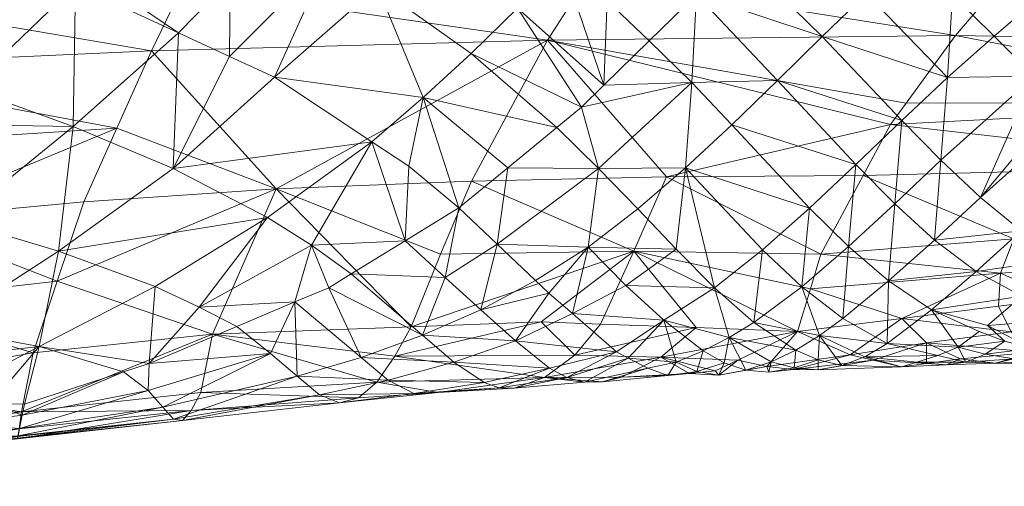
# Model space of a CAD drawing. Header units: millimetres. Extents: x -10 to 98, y -33 to 12.
# Tile 18 of 36: x 40 to 52, y -3 to 3. Entities that reach past the tile are written whole.
import ezdxf

# ---------------------------------------------------------------- set-up
doc = ezdxf.new("R2010")
doc.units = ezdxf.units.MM
doc.layers.add('G-IMPT', color=8, linetype='Continuous')

# ---------------------------------------------------------------- blocks, each defined once
blk = doc.blocks.new('AJsmall2 - 3D View - _3D__dwg_AJsmall_AJsmall_193151 - AJsmall_AJsmall_193151-193211-_3D_-3459-View 1')
at = {"layer": 'G-IMPT', "lineweight": 9}
mesh = blk.add_polyface(dxfattribs=at)
corners = [(51.036, 7.745, 106.805), (49.33, 7.78, 107.907), (49.312, 7.755, 107.082), (50.384, 8.257, 88.86), (49.306, 7.315, 87.929), (48.9, 7.646, 88.177), (49.905, 6.826, 87.563), (47.95, 7.762, 107.3), (47.128, 7.767, 107.432), (46.314, 7.461, 103.986), (49.112, 7.446, 103.664), (43.341, 7.099, 102.647), (48.697, 6.776, 100.44), (48.943, 7.163, 102.031), (51.925, 7.432, 103.439), (47.383, 3.284, 86.141), (47.673, 3.568, 86.193), (48.801, 3.601, 86.207), (47.603, 2.495, 86.192), (49.947, 5.803, 86.935), (51.05, 4.747, 86.475), (49.393, 5.258, 86.666), (50.479, 4.193, 86.329), (48.862, 4.736, 86.407), (49.903, 3.626, 86.24), (48.255, 4.14, 86.298), (48.72, 2.503, 86.243), (49.317, 3.058, 86.213), (50.912, 2.548, 86.267), (47.713, 4.654, 86.34), (46.54, 5.614, 86.62), (47.137, 5.147, 86.468), (46.561, 4.559, 86.261), (47.067, 3.024, 86.149), (45.966, 3.976, 86.119), (48.044, 8.174, 88.733), (47.635, 6.751, 87.365), (48.243, 6.289, 87.083), (48.83, 5.796, 86.831), (50.496, 6.344, 87.202), (47.007, 7.173, 87.674), (46.47, 6.624, 87.202), (52.192, 4.206, 94.474), (47.465, 4.957, 95.997), (46.946, 4.145, 94.671), (43.132, 6.743, 100.923), (48.364, 6.28, 98.895), (54.116, 6.457, 99.239), (53.332, 5.544, 96.922), (47.948, 5.676, 97.409), (53.419, 5.645, 97.179), (51.558, 3.337, 93.261), (48.479, 2.386, 92.203), (51.356, 3.06, 92.875)]
mesh.append_faces([[corners[k] for k in face] for face in [(0, 1, 2), (3, 4, 5), (6, 4, 3), (7, 8, 9), (7, 9, 10), (7, 10, 2), (11, 12, 13), (2, 10, 0), (10, 11, 13), (14, 10, 13), (15, 16, 17), (15, 17, 18), (19, 20, 21), (21, 20, 22), (21, 22, 23), (23, 22, 24), (23, 24, 17), (23, 17, 25), (16, 25, 17), (26, 17, 27), (27, 17, 24), (27, 24, 28), (23, 25, 29), (29, 25, 16), (30, 31, 32), (15, 33, 34), (15, 32, 16), (16, 32, 31), (16, 31, 29), (35, 5, 36), (36, 5, 37), (37, 5, 4), (38, 37, 4), (38, 4, 6), (38, 6, 39), (39, 19, 38), (38, 19, 21), (38, 21, 23), (38, 23, 29), (37, 38, 29), (37, 29, 31), (36, 37, 31), (36, 31, 30), (36, 40, 35), (40, 36, 41), (42, 43, 44), (45, 46, 12), (12, 46, 47), (43, 48, 49), (49, 50, 46), (44, 51, 42), (44, 52, 53), (44, 53, 51)]])
mesh = blk.add_polyface(dxfattribs=at)
corners = [(53.665, 0.557, 87.082), (53.047, 0.852, 86.924), (53.614, 1.335, 86.569), (53.543, 3.351, 86.246), (53.208, 3.685, 86.308), (53.27, 4.696, 86.497), (52.691, 4.2, 86.403), (52.156, 4.732, 86.501), (53.308, 5.688, 86.906), (52.745, 6.224, 87.192), (51.617, 5.258, 86.713), (53.86, 5.156, 86.673), (50.461, 1.392, 90.927), (50.327, 0.946, 90.391), (52.774, 1.147, 90.505), (52.747, 0.722, 89.978), (53.517, 0.818, 90.052), (51.505, 0.566, 89.86), (52.944, 1.589, 91.015), (51.005, 2.405, 92.11), (56.016, 2.53, 92.049), (51.356, 3.06, 92.875), (56.713, 3.339, 93.139), (51.558, 3.337, 93.261), (52.192, 4.206, 94.474), (50.816, 1.49, 86.524), (50.316, 1.985, 86.353), (50.912, 2.548, 86.267), (51.412, 2.038, 86.341), (51.503, 3.113, 86.242), (52.092, 3.666, 86.275), (52.006, 2.6, 86.255), (52.514, 2.122, 86.318), (53.722, 3.2, 86.25), (51.887, 0.674, 87.012), (51.317, 0.242, 87.457), (51.334, 1.048, 86.751), (52.459, 1.168, 86.673), (51.923, 1.571, 86.479), (53.04, 1.694, 86.439), (49.947, 5.803, 86.935), (51.05, 4.747, 86.475), (50.479, 4.193, 86.329), (49.903, 3.626, 86.24), (50.743, 0.566, 87.109), (50.216, 0.973, 86.785), (52.605, 0.475, 87.2), (47.465, 4.957, 95.997), (52.815, 4.937, 95.812), (53.332, 5.544, 96.922)]
mesh.append_faces([[corners[k] for k in face] for face in [(0, 1, 2), (3, 4, 5), (4, 6, 5), (5, 6, 7), (8, 5, 7), (9, 7, 10), (8, 11, 5), (12, 13, 14), (14, 15, 16), (17, 15, 14), (13, 17, 14), (12, 18, 19), (19, 18, 20), (19, 20, 21), (21, 22, 23), (12, 14, 18), (22, 24, 23), (25, 26, 27), (25, 27, 28), (29, 30, 31), (31, 30, 4), (31, 4, 32), (32, 4, 3), (32, 3, 33), (34, 35, 36), (37, 34, 36), (37, 36, 38), (39, 37, 38), (30, 7, 6), (30, 6, 4), (40, 10, 41), (10, 7, 41), (41, 7, 30), (41, 30, 42), (42, 30, 29), (42, 29, 43), (44, 45, 25), (44, 25, 36), (36, 25, 28), (36, 28, 38), (37, 39, 2), (37, 2, 1), (34, 37, 1), (34, 1, 46), (27, 43, 29), (27, 29, 28), (28, 29, 31), (28, 31, 38), (38, 31, 32), (38, 32, 39), (39, 32, 33), (47, 24, 48), (47, 48, 49)]])
mesh = blk.add_polyface(dxfattribs=at)
corners = [(56.49, 1.303, 86.507), (55.899, 1.651, 86.426), (57.097, 2.42, 86.218), (57.064, 1.09, 86.612), (56.013, 3.207, 86.232), (57.303, 3.942, 86.341), (58.391, 3.093, 86.192), (55.856, 3.118, 86.219), (54.766, 2.319, 86.273), (58.22, 1.736, 86.299), (54.183, 1.821, 86.423), (53.614, 1.335, 86.569), (55.322, 1.175, 86.616), (54.812, 0.748, 86.904), (53.665, 0.557, 87.082), (56.575, 0.704, 86.873), (53.543, 3.351, 86.246), (53.27, 4.696, 86.497), (54.324, 3.682, 86.283), (53.722, 3.2, 86.25), (56.186, 4.919, 86.617), (54.939, 4.137, 86.366), (55.057, 5.946, 87.087), (53.86, 5.156, 86.673), (54.251, 2.754, 86.261), (57.477, 5.534, 86.902), (57.698, 4.167, 86.375), (52.815, 4.937, 95.812), (57.465, 4.117, 94.321), (58.214, 4.836, 95.603), (52.192, 4.206, 94.474), (58.904, 5.489, 96.972), (53.419, 5.645, 97.179), (53.332, 5.544, 96.922), (52.944, 1.589, 91.015), (55.452, 1.708, 91.055), (56.016, 2.53, 92.049), (52.774, 1.147, 90.505), (53.517, 0.818, 90.052), (55.259, 1.313, 90.585), (57.517, 0.996, 90.16), (57.702, 1.004, 90.165), (57.926, 1.733, 91.044), (55.159, 0.891, 90.096), (51.356, 3.06, 92.875), (56.713, 3.339, 93.139), (58.54, 2.491, 92.009), (53.04, 1.694, 86.439)]
mesh.append_faces([[corners[k] for k in face] for face in [(0, 1, 2), (0, 2, 3), (4, 5, 6), (4, 6, 2), (7, 2, 1), (7, 1, 8), (9, 3, 2), (10, 8, 1), (11, 10, 12), (11, 12, 13), (11, 13, 14), (1, 0, 15), (15, 0, 3), (10, 1, 12), (12, 1, 15), (16, 17, 18), (16, 18, 19), (5, 4, 20), (20, 4, 21), (20, 21, 22), (22, 21, 23), (21, 7, 8), (21, 8, 24), (20, 25, 26), (20, 26, 5), (17, 23, 21), (17, 21, 18), (24, 18, 21), (18, 24, 19), (27, 28, 29), (28, 27, 30), (31, 32, 29), (29, 32, 33), (29, 33, 27), (34, 35, 36), (37, 38, 39), (40, 41, 42), (39, 40, 42), (40, 39, 43), (38, 43, 39), (44, 36, 45), (39, 34, 37), (34, 39, 35), (42, 35, 39), (35, 42, 36), (36, 42, 46), (36, 46, 45), (46, 28, 45), (30, 45, 28), (24, 8, 10), (24, 10, 47), (10, 11, 47), (47, 19, 24)]])
mesh = blk.add_polyface(dxfattribs=at)
corners = [(40.878, 4.853, 85.841), (41.045, 5.026, 85.922), (42.202, 4.24, 85.861), (40.33, 0.123, 90.517), (42.638, 0.363, 90.494), (40.64, 1.046, 91.409), (43.456, 2.235, 92.383), (40.984, 2.065, 92.394), (40.183, -0.635, 89.641), (37.225, 1.532, 85.033), (38.017, 2.209, 85.124), (39.355, 1.822, 85.39), (39.02, 3.066, 85.24), (39.496, 3.524, 85.394), (40.845, 3.034, 85.535), (37.805, 0.665, 85.48), (39.125, 0.44, 85.91), (38.387, -0.027, 86.093), (40.41, 0.202, 86.333), (41.825, -0.013, 86.817), (41.493, -0.122, 86.88), (40.221, -0.537, 87.12), (39.065, -0.498, 86.772), (36.466, 0.945, 85.116), (40.657, 1.429, 85.719), (42.133, 2.493, 85.726), (41.9, 0.977, 86.093), (39.457, 5.297, 85.878), (41.855, 4.01, 94.796), (42.246, 4.828, 96.22), (37.509, 4.75, 96.27), (37.209, 3.797, 94.734), (42.478, 5.314, 97.065), (37.668, 5.556, 97.938), (38.589, 1.843, 92.308), (41.409, 3.014, 93.567), (36.79, 2.723, 93.345), (36.304, 1.563, 92.122), (36.558, -0.523, 90.303), (37.94, -0.286, 90.381), (38.189, 0.765, 91.3), (36.68, 2.585, 84.791), (37.379, 5.079, 85.463), (37.998, 5.752, 85.916), (38.141, 3.966, 85.201), (36.722, 4.388, 85.084), (35.882, 5.453, 85.462)]
mesh.append_faces([[corners[k] for k in face] for face in [(0, 1, 2), (3, 4, 5), (5, 6, 7), (8, 4, 3), (9, 10, 11), (12, 13, 14), (15, 16, 17), (17, 16, 18), (19, 20, 18), (18, 20, 21), (18, 22, 17), (17, 23, 15), (10, 12, 11), (11, 12, 14), (11, 14, 24), (24, 14, 25), (13, 0, 14), (14, 0, 2), (14, 2, 25), (26, 19, 18), (26, 18, 24), (24, 18, 16), (24, 16, 11), (11, 16, 15), (11, 15, 9), (9, 15, 23), (1, 0, 27), (28, 29, 30), (30, 31, 28), (30, 29, 32), (30, 32, 33), (5, 7, 34), (34, 7, 35), (36, 34, 35), (34, 36, 37), (38, 39, 40), (40, 39, 3), (40, 3, 5), (31, 36, 35), (31, 35, 28), (5, 34, 40), (40, 34, 37), (41, 10, 9), (42, 43, 27), (42, 27, 44), (42, 44, 45), (45, 44, 41), (12, 10, 41), (12, 41, 44), (13, 12, 44), (13, 44, 27), (13, 27, 0), (46, 43, 42)]])
mesh = blk.add_polyface(dxfattribs=at)
corners = [(46.298, 1.523, 86.405), (45.808, 1.987, 86.183), (46.437, 2.505, 86.166), (42.865, 4.925, 86.08), (42.202, 4.24, 85.861), (41.045, 5.026, 85.922), (42.856, 3.937, 85.871), (44.128, 5.211, 86.295), (43.434, 3.669, 85.88), (45.348, 3.409, 86.026), (44.688, 2.84, 86.001), (44.762, 4.832, 86.214), (45.966, 3.976, 86.119), (46.561, 4.559, 86.261), (47.067, 3.024, 86.149), (47.383, 3.284, 86.141), (45.161, 2.527, 86.047), (45.352, 5.442, 86.473), (46.946, 4.145, 94.671), (47.465, 4.957, 95.997), (42.246, 4.828, 96.22), (41.855, 4.01, 94.796), (45.572, 1.393, 91.295), (45.968, 2.333, 92.315), (43.456, 2.235, 92.383), (40.64, 1.046, 91.409), (42.638, 0.363, 90.494), (40.984, 2.065, 92.394), (41.409, 3.014, 93.567), (45.195, 0.458, 90.317), (48.058, 1.432, 91.13), (44.132, 0.961, 86.404), (44.423, 1.139, 86.366), (45.339, 0.349, 86.977), (45.117, 1.564, 86.274), (45.629, 1.094, 86.472), (46.09, 0.674, 86.788), (46.793, 1.055, 86.629), (46.965, 0.892, 86.707), (42.133, 2.493, 85.726), (43.91, 1.506, 86.15), (43.698, 0.777, 86.482), (42.468, 0.708, 86.318), (43.347, 1.864, 85.988), (41.9, 0.977, 86.093), (40.657, 1.429, 85.719)]
mesh.append_faces([[corners[k] for k in face] for face in [(0, 1, 2), (3, 4, 5), (4, 3, 6), (6, 3, 7), (6, 7, 8), (9, 10, 8), (9, 8, 11), (9, 11, 12), (13, 12, 11), (14, 2, 9), (14, 9, 12), (15, 12, 13), (2, 1, 9), (9, 1, 16), (9, 16, 10), (11, 17, 13), (7, 11, 8), (18, 19, 20), (18, 20, 21), (22, 23, 24), (25, 26, 24), (27, 24, 28), (24, 23, 18), (24, 18, 21), (24, 21, 28), (24, 26, 29), (24, 29, 22), (30, 22, 29), (22, 30, 23), (31, 32, 33), (32, 34, 35), (32, 35, 33), (34, 1, 35), (35, 1, 0), (35, 0, 36), (36, 0, 37), (36, 37, 38), (39, 8, 10), (40, 32, 31), (40, 31, 41), (40, 41, 42), (40, 42, 43), (43, 42, 44), (43, 44, 45), (1, 34, 16), (10, 16, 34), (45, 39, 43), (10, 43, 39), (43, 10, 40), (40, 10, 34), (40, 34, 32), (39, 4, 6), (39, 6, 8)]])
mesh = blk.add_polyface(dxfattribs=at)
corners = [(47.383, 3.284, 86.141), (47.603, 2.495, 86.192), (47.067, 3.024, 86.149), (47.267, 0.628, 86.962), (46.965, 0.892, 86.707), (47.471, 1.482, 86.434), (48.72, 2.503, 86.243), (49.094, 0.961, 86.769), (48.601, 1.456, 86.51), (48.107, 1.974, 86.318), (46.793, 1.055, 86.629), (46.298, 1.523, 86.405), (46.437, 2.505, 86.166), (48.95, 0.149, 87.492), (48.603, 0.004, 87.682), (48.443, 0.541, 87.051), (47.985, 0.055, 87.605), (47.832, 0.134, 87.438), (48.772, -0.143, 88.476), (48.495, -0.171, 88.164), (48.868, -0.116, 87.962), (48.237, -0.076, 87.88), (47.956, 0.99, 86.696), (48.801, 3.601, 86.207), (46.865, 0.521, 90.202), (47.629, 0.492, 90.093), (48.058, 1.432, 91.13), (48.858, 0.447, 89.918), (45.968, 2.333, 92.315), (48.479, 2.386, 92.203), (46.946, 4.145, 94.671), (46.533, 0.276, 87.168), (48.403, 0.065, 89.417), (47.297, 0.091, 89.623), (46.908, -0.195, 89.069), (47.897, -0.193, 88.822), (47.196, -0.196, 87.901), (47.422, -0.254, 88.198), (47.655, -0.25, 88.509), (49.105, -0.108, 88.851), (46.324, -0.328, 88.174), (46.973, -0.074, 87.63), (46.516, -0.333, 88.47)]
mesh.append_faces([[corners[k] for k in face] for face in [(0, 1, 2), (3, 4, 5), (6, 7, 8), (6, 8, 9), (4, 10, 5), (5, 10, 11), (1, 5, 11), (1, 11, 12), (1, 12, 2), (13, 14, 15), (15, 14, 16), (15, 16, 17), (18, 19, 20), (20, 19, 14), (14, 19, 21), (14, 21, 16), (5, 22, 3), (3, 22, 15), (3, 15, 17), (7, 15, 22), (7, 22, 8), (8, 22, 5), (8, 5, 9), (9, 5, 1), (6, 9, 1), (23, 6, 1), (24, 25, 26), (25, 27, 26), (28, 26, 29), (28, 29, 30), (31, 3, 17), (32, 33, 34), (32, 34, 35), (33, 32, 27), (33, 27, 25), (25, 24, 33), (36, 16, 37), (37, 16, 21), (37, 21, 38), (38, 21, 19), (35, 18, 32), (32, 18, 39), (40, 41, 36), (42, 36, 37), (42, 37, 34), (34, 37, 38), (34, 38, 35), (35, 38, 19), (35, 19, 18), (31, 4, 3), (17, 41, 31), (41, 17, 36), (36, 17, 16)]])
mesh = blk.add_polyface(dxfattribs=at)
corners = [(50.84, 0.097, 89.091), (50.163, 0.398, 89.732), (49.766, -0.052, 88.892), (48.868, -0.116, 87.962), (48.603, 0.004, 87.682), (48.95, 0.149, 87.492), (49.713, 1.447, 86.521), (48.72, 2.503, 86.243), (50.316, 1.985, 86.353), (49.317, 3.058, 86.213), (50.912, 2.548, 86.267), (49.094, 0.961, 86.769), (50.444, 0.347, 87.311), (50.427, 0.034, 87.77), (50.139, 0.158, 87.536), (50.117, -0.072, 88.046), (49.825, 0.008, 87.778), (49.793, -0.127, 88.323), (50.733, -0.042, 88.008), (50.428, -0.095, 88.314), (50.109, -0.093, 88.616), (49.394, 0.03, 89.092), (49.105, -0.108, 88.851), (49.148, -0.164, 88.266), (51.134, 0.028, 88.761), (49.281, 0.319, 87.299), (49.6, 0.514, 87.111), (50.216, 0.973, 86.785), (50.816, 1.49, 86.524), (49.497, -0.1, 88.026), (49.217, -0.005, 87.746), (50.743, 0.566, 87.109), (48.772, -0.143, 88.476), (48.443, 0.541, 87.051), (48.058, 1.432, 91.13), (48.858, 0.447, 89.918), (50.327, 0.946, 90.391), (50.461, 1.392, 90.927), (48.479, 2.386, 92.203), (51.005, 2.405, 92.11), (51.356, 3.06, 92.875), (48.403, 0.065, 89.417)]
mesh.append_faces([[corners[k] for k in face] for face in [(0, 1, 2), (3, 4, 5), (6, 7, 8), (8, 7, 9), (8, 9, 10), (6, 11, 7), (12, 13, 14), (14, 13, 15), (14, 15, 16), (16, 15, 17), (12, 18, 13), (13, 18, 19), (13, 19, 15), (15, 19, 20), (15, 20, 17), (21, 22, 23), (24, 20, 19), (25, 11, 26), (26, 11, 6), (26, 6, 27), (27, 6, 8), (27, 8, 28), (1, 21, 2), (2, 21, 23), (2, 23, 29), (29, 23, 30), (29, 30, 25), (2, 20, 0), (20, 2, 17), (29, 17, 2), (17, 29, 16), (16, 29, 25), (14, 16, 25), (14, 25, 26), (12, 14, 26), (12, 26, 27), (12, 27, 31), (22, 32, 23), (23, 32, 3), (23, 3, 30), (30, 3, 5), (30, 5, 25), (25, 5, 33), (25, 33, 11), (34, 35, 1), (34, 1, 36), (36, 37, 34), (34, 37, 38), (38, 37, 39), (38, 39, 40), (41, 21, 1), (41, 1, 35), (41, 22, 21)]])
mesh = blk.add_polyface(dxfattribs=at)
corners = [(45.195, 0.458, 90.317), (46.865, 0.521, 90.202), (48.058, 1.432, 91.13), (47.297, 0.091, 89.623), (44.983, 0.08, 89.902), (46.908, -0.195, 89.069), (44.753, -0.255, 89.413), (45.54, -0.39, 88.693), (44.899, -0.23, 87.6), (46.131, -0.261, 87.892), (45.226, -0.402, 88.122), (46.324, -0.328, 88.174), (46.516, -0.333, 88.47), (44.514, -0.459, 88.873), (44.271, -0.523, 88.318), (44.014, -0.42, 87.793), (43.726, -0.179, 87.333), (41.825, -0.013, 86.817), (42.953, 0.463, 86.615), (43.386, 0.114, 86.939), (43.698, 0.777, 86.482), (44.549, 0.063, 87.155), (45.741, 0.002, 87.392), (46.973, -0.074, 87.63), (47.196, -0.196, 87.901), (45.339, 0.349, 86.977), (45.629, 1.094, 86.472), (46.09, 0.674, 86.788), (46.533, 0.276, 87.168), (46.965, 0.892, 86.707), (40.183, -0.635, 89.641), (42.487, -0.388, 89.601), (42.638, 0.363, 90.494), (44.132, 0.961, 86.404), (41.812, -0.361, 87.232), (42, -0.575, 87.639), (42.135, -0.731, 88.097), (42.251, -0.749, 88.594), (42.364, -0.621, 89.106), (42.468, 0.708, 86.318), (41.9, 0.977, 86.093)]
mesh.append_faces([[corners[k] for k in face] for face in [(0, 1, 2), (3, 1, 4), (3, 4, 5), (5, 4, 6), (5, 6, 7), (8, 9, 10), (10, 9, 11), (10, 11, 7), (7, 11, 12), (7, 12, 5), (6, 13, 7), (7, 13, 14), (7, 14, 10), (10, 14, 15), (10, 15, 8), (8, 15, 16), (17, 18, 19), (19, 18, 20), (16, 19, 20), (16, 20, 21), (16, 21, 8), (22, 8, 21), (8, 22, 9), (23, 9, 22), (9, 23, 11), (11, 24, 12), (25, 26, 27), (25, 27, 28), (28, 27, 29), (30, 31, 32), (20, 33, 21), (21, 33, 25), (21, 25, 22), (28, 22, 25), (22, 28, 23), (34, 17, 19), (34, 19, 35), (35, 19, 16), (35, 16, 36), (36, 16, 15), (36, 15, 37), (37, 15, 14), (37, 14, 38), (38, 14, 13), (38, 13, 31), (31, 13, 6), (31, 6, 32), (32, 6, 4), (32, 4, 0), (1, 0, 4), (20, 18, 39), (39, 18, 17), (39, 17, 40)]])
mesh = blk.add_polyface(dxfattribs=at)
corners = [(51.697, 0.004, 88.128), (51.966, 0.089, 87.821), (52.325, 0.004, 87.969), (52.23, 0.197, 87.536), (52.497, 0.395, 87.297), (52.827, 0.271, 87.418), (51.819, 0.249, 89.343), (50.84, 0.097, 89.091), (51.134, 0.028, 88.761), (52.575, 0.106, 87.677), (53.177, 0.177, 87.542), (52.605, 0.475, 87.2), (53.665, 0.557, 87.082), (53.047, 0.852, 86.924), (51.822, -0.013, 88.61), (51.499, -0.057, 88.354), (52.075, -0.033, 88.285), (52.256, 0.043, 88.744), (52.71, -0.011, 88.115), (52.942, 0.047, 87.815), (53.328, 0.014, 87.944), (53.544, 0.109, 87.662), (50.163, 0.398, 89.732), (51.505, 0.566, 89.86), (52.909, 0.391, 89.491), (53.198, 0.129, 88.948), (53.517, 0.818, 90.052), (52.747, 0.722, 89.978), (53.118, -0.012, 88.245), (53.545, -0.001, 88.36), (50.327, 0.946, 90.391), (50.444, 0.347, 87.311), (50.743, 0.566, 87.109), (51.317, 0.242, 87.457), (51.334, 1.048, 86.751), (51.887, 0.674, 87.012), (51.029, 0.072, 87.719), (50.733, -0.042, 88.008), (50.109, -0.093, 88.616), (50.428, -0.095, 88.314)]
mesh.append_faces([[corners[k] for k in face] for face in [(0, 1, 2), (3, 4, 5), (6, 7, 8), (5, 9, 3), (9, 5, 10), (10, 5, 11), (12, 10, 11), (12, 11, 13), (14, 15, 16), (14, 16, 17), (17, 16, 18), (15, 0, 16), (2, 16, 0), (16, 2, 18), (19, 18, 2), (18, 19, 20), (21, 20, 19), (1, 3, 2), (2, 3, 9), (2, 9, 19), (10, 19, 9), (19, 10, 21), (21, 10, 12), (22, 7, 23), (23, 7, 6), (23, 6, 24), (25, 24, 6), (24, 26, 27), (24, 27, 23), (28, 29, 25), (20, 29, 28), (20, 28, 18), (18, 28, 25), (18, 25, 17), (6, 17, 25), (17, 6, 14), (14, 6, 8), (14, 8, 15), (23, 30, 22), (31, 32, 33), (33, 32, 34), (4, 3, 35), (3, 1, 33), (36, 33, 1), (33, 36, 31), (31, 36, 37), (8, 7, 38), (15, 8, 39), (15, 39, 37), (15, 37, 36), (15, 36, 0), (1, 0, 36), (3, 33, 35)]])
mesh = blk.add_polyface(dxfattribs=at)
corners = [(40.183, -0.635, 89.641), (42.364, -0.621, 89.106), (42.487, -0.388, 89.601), (40.192, -0.68, 87.421), (40.221, -0.537, 87.12), (41.493, -0.122, 86.88), (41.812, -0.361, 87.232), (40.156, -0.852, 87.785), (42, -0.575, 87.639), (40.137, -0.946, 87.982), (42.135, -0.731, 88.097), (40.15, -0.855, 89.15), (40.131, -0.985, 88.86), (42.251, -0.749, 88.594), (40.132, -0.977, 88.676), (40.135, -0.956, 88.202), (41.825, -0.013, 86.817), (40.41, 0.202, 86.333), (39.781, -0.528, 86.992), (39.065, -0.498, 86.772), (37.713, -0.442, 86.359), (38.387, -0.027, 86.093), (37.122, -0.418, 86.178), (37.134, -0.836, 86.713), (36.308, -1.411, 87.585), (36.672, -1.163, 87.12), (38.336, -1.067, 87.538), (38.617, -0.811, 87.135), (38.151, -1.246, 87.992), (38.02, -1.302, 88.489), (36.027, -1.57, 88.098), (37.933, -1.231, 89.009), (37.887, -1.031, 89.52), (37.883, -0.69, 89.989), (35.812, -1.595, 88.645), (35.658, -1.478, 89.207), (35.574, -1.206, 89.74), (37.94, -0.286, 90.381), (40.33, 0.123, 90.517), (39.217, -0.986, 87.693), (39.37, -0.786, 87.302)]
mesh.append_faces([[corners[k] for k in face] for face in [(0, 1, 2), (3, 4, 5), (3, 5, 6), (7, 3, 6), (7, 6, 8), (9, 7, 8), (9, 8, 10), (0, 11, 1), (1, 11, 12), (1, 12, 13), (13, 12, 14), (13, 14, 10), (10, 14, 15), (10, 15, 9), (5, 16, 6), (17, 4, 18), (17, 18, 19), (20, 21, 19), (21, 20, 22), (18, 4, 3), (23, 20, 19), (24, 25, 26), (27, 26, 25), (28, 29, 30), (31, 11, 32), (32, 11, 0), (32, 0, 33), (34, 29, 31), (35, 31, 32), (36, 32, 33), (36, 33, 37), (37, 33, 0), (37, 0, 38), (26, 28, 24), (28, 26, 39), (39, 26, 27), (39, 27, 40), (18, 3, 40), (40, 3, 7), (40, 7, 39), (39, 7, 9), (28, 39, 9), (28, 9, 15), (29, 28, 15), (29, 15, 14), (31, 29, 14), (31, 14, 12), (31, 12, 11), (23, 22, 20), (25, 23, 27), (19, 27, 23), (27, 19, 40), (40, 19, 18)]])
blk = doc.blocks.new('AJsmall2 - 3D View - _3D__dwg_AJsmall_AJsmall_193151 - AJsmall_AJsmall_193151-193215-_3D_-3460-View 1')
blk.add_blockref('AJsmall2 - 3D View - _3D__dwg_AJsmall_AJsmall_193151 - AJsmall_AJsmall_193151-193211-_3D_-3459-View 1', (45.053, 31.547))
blk = doc.blocks.new('AJsmall2 - 3D View - _3D__dwg-3456-View 1')
at = {"extrusion": (0, 1, 0)}
blk.add_blockref('AJsmall2 - 3D View - _3D__dwg_AJsmall_AJsmall_193151 - AJsmall_AJsmall_193151-193215-_3D_-3460-View 1', (0, 0), dxfattribs=at)
blk = doc.blocks.new('AJsmall2 - 3D View - _3D__dwg_AJsmall_AJsmall_193151 - AJsmall_AJsmall_193151-193215-_3D_-V1-View 1')
blk.add_blockref('AJsmall2 - 3D View - _3D__dwg_AJsmall_AJsmall_193151 - AJsmall_AJsmall_193151-193211-_3D_-3459-View 1', (45.053, 31.547))

msp = doc.modelspace()

# ---------------------------------------------------------------- block references
at = {"layer": 'G-IMPT', "lineweight": 9, "extrusion": (0, -1, 0), "zscale": -1, "rotation": 180}
msp.add_blockref('AJsmall2 - 3D View - _3D__dwg-3456-View 1', (-45.413, -5.345, 33.102), dxfattribs=at)
at = {"layer": 'G-IMPT', "lineweight": 9}
msp.add_blockref('AJsmall2 - 3D View - _3D__dwg_AJsmall_AJsmall_193151 - AJsmall_AJsmall_193151-193215-_3D_-V1-View 1', (-45.413, -33.102, -35.642), dxfattribs=at)

doc.saveas('drawing.dxf')
